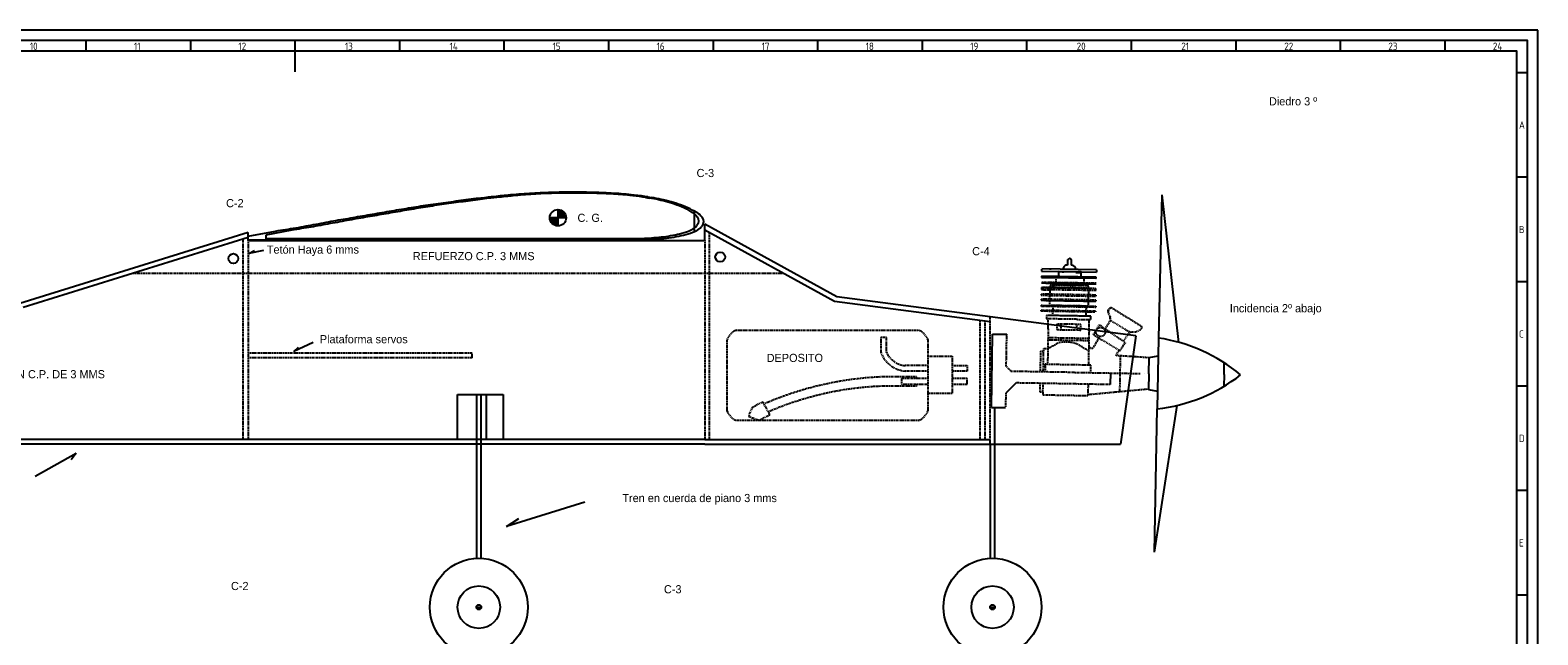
# Model space of a CAD drawing. Extents: x 808 to 1997, y 328 to 1169.
# Tile 6 of 6: x 1276 to 1997, y 880 to 1169. Entities that reach past the tile are written whole.
import ezdxf
from ezdxf.enums import TextEntityAlignment as Align

# ---------------------------------------------------------------- set-up
doc = ezdxf.new("R2010")
doc.units = 0
doc.header["$MEASUREMENT"] = 0
doc.linetypes.add('DASHED', pattern=[0.75, 0.5, -0.25])
doc.layers.get('0').update_dxf_attribs({"linetype": 'CONTINUOUS'})
for name, color, linetype in [('025', 1, 'CONTINUOUS'), ('035', 5, 'CONTINUOUS'), ('05', 6, 'CONTINUOUS'), ('07', 7, 'CONTINUOUS'), ('CONTORNO', 7, 'CONTINUOUS')]:
    doc.layers.add(name, color=color, linetype=linetype)
doc.styles.add('ISO_PROPORTIONAL', font='isocp.shx')

# ---------------------------------------------------------------- blocks, each defined once
blk = doc.blocks.new('DIN_A0_TITLE_BLOCK')
at = {"layer": '035'}
for p, q in [((1189, 841), (0, 841)), ((1189, 0), (1189, 841)), ((494.5, 836), (494.5, 831)), ((544.5, 836), (544.5, 831)), ((594.5, 836), (594.5, 831)), ((644.5, 836), (644.5, 831)), ((694.5, 836), (694.5, 831)), ((744.5, 836), (744.5, 831)), ((794.5, 836), (794.5, 831)), ((844.5, 836), (844.5, 831)), ((894.5, 836), (894.5, 831)), ((944.5, 836), (944.5, 831)), ((994.5, 836), (994.5, 831)), ((1044.5, 836), (1044.5, 831)), ((1094.5, 836), (1094.5, 831)), ((1144.5, 836), (1144.5, 831)), ((1183.97, 820.54), (1178.98, 820.54)), ((1183.97, 770.54), (1178.98, 770.54)), ((1183.97, 720.54), (1178.98, 720.54)), ((1183.97, 670.54), (1178.98, 670.54)), ((1183.97, 620.54), (1178.98, 620.54)), ((1183.98, 570.5), (1179, 570.5))]:
    blk.add_line(p, q, dxfattribs=at)
blk.add_lwpolyline([(10, 10), (1179, 10), (1179, 831), (10, 831)], close=True, dxfattribs=at)
at = {"layer": '07'}
blk.add_line((594.5, 831), (594.5, 821), dxfattribs=at)
blk.add_lwpolyline([(5, 5), (1184, 5), (1184, 836), (5, 836)], close=True, dxfattribs=at)
at = {"layer": '025', "style": 'ISO_PROPORTIONAL'}
for tag, p in [('MAßSTAB', (1107.39, 60.81)), ('GEPRÜFT', (1057.46, 36.46)), ('BEARBEIT.', (1057.46, 40.71)), ('NAME', (1073.72, 40.71)), ('NAME', (1073.72, 36.46))]:
    blk.add_attdef(tag, p, '', height=2.5, dxfattribs=at)
at = {"layer": '035', "style": 'ISO_PROPORTIONAL'}
for s, p in [('10', (467.72, 831.5)), ('11', (517.49, 831.5)), ('12', (567.49, 831.5)), ('13', (618.42, 831.5)), ('14', (668.46, 831.5)), ('15', (717.72, 831.5)), ('16', (767.49, 831.5)), ('17', (817.72, 831.5)), ('18', (867.49, 831.5)), ('19', (917.49, 831.5)), ('20', (968.42, 831.5)), ('21', (1018.46, 831.5)), ('22', (1067.72, 831.5)), ('23', (1117.49, 831.5)), ('24', (1167.49, 831.5)), ('A', (1179.98, 793.79)), ('B', (1179.98, 743.79)), ('C', (1179.98, 693.79)), ('D', (1179.98, 643.79)), ('E', (1180, 593.75))]:
    blk.add_text(s, height=3.5, dxfattribs=at).set_placement(p)
at = {"layer": '05', "style": 'ISO_PROPORTIONAL'}
for tag, p in [('BENENNUNG', (1134.59, 37.21)), ('ZEICHNUNGSNUMMER', (1128.25, 20.32))]:
    blk.add_attdef(tag, text='', height=5, dxfattribs=at).set_placement(p, align=Align.MIDDLE)
blk = doc.blocks.new('P-PIPER')
for p, q in [((2.332, -1.144), (2.245, -1.16)), ((11.044, -1.954), (11.687, -2.075)), ((11.687, -2.075), (11.687, -2.162)), ((2.603, -2.162), (11.687, -2.162))]:
    blk.add_line(p, q)
for centre, radius, start, end in [((1.195, -1.725), 0.168, 142.9368, 220.1226), ((1.399, -1.868), 0.418, 121.3764, 144.1318)]:
    blk.add_arc(centre, radius, start, end)
at = {"layer": 'CONTORNO', "color": 7, "linetype": 'Continuous'}
for p, q in [((3.184, -1.059), (3.242, -1.056)), ((3.242, -1.056), (3.3, -1.053)), ((3.3, -1.053), (3.358, -1.05)), ((3.358, -1.05), (3.416, -1.048)), ((3.416, -1.048), (3.474, -1.046)), ((3.474, -1.046), (3.533, -1.044)), ((3.533, -1.044), (3.591, -1.042)), ((3.591, -1.042), (3.649, -1.04)), ((3.649, -1.04), (3.707, -1.039)), ((3.707, -1.039), (3.765, -1.038)), ((3.765, -1.038), (3.823, -1.037)), ((3.823, -1.037), (3.881, -1.037)), ((3.881, -1.037), (3.939, -1.036)), ((3.939, -1.036), (3.997, -1.036)), ((3.997, -1.036), (4.054, -1.036)), ((4.054, -1.036), (4.112, -1.036)), ((4.112, -1.036), (4.17, -1.036)), ((4.17, -1.036), (4.228, -1.036)), ((4.228, -1.036), (4.286, -1.037)), ((4.286, -1.037), (4.343, -1.037)), ((4.343, -1.037), (4.401, -1.038)), ((4.401, -1.038), (4.459, -1.039)), ((4.459, -1.039), (4.516, -1.04)), ((4.516, -1.04), (4.574, -1.041)), ((4.574, -1.041), (4.631, -1.043)), ((4.631, -1.043), (4.656, -1.046)), ((4.631, -1.043), (4.631, -1.043)), ((4.656, -1.046), (4.712, -1.048)), ((4.712, -1.048), (4.847, -1.05)), ((4.847, -1.05), (4.91, -1.054)), ((4.91, -1.054), (4.973, -1.058)), ((4.973, -1.058), (5.036, -1.062)), ((1.34, -1.426), (1.394, -1.401)), ((1.394, -1.401), (1.449, -1.377)), ((1.449, -1.377), (1.504, -1.354)), ((1.504, -1.354), (1.56, -1.333)), ((1.56, -1.333), (1.616, -1.313)), ((1.616, -1.313), (1.672, -1.294)), ((1.672, -1.294), (1.729, -1.277)), ((1.729, -1.277), (1.786, -1.26)), ((1.786, -1.26), (1.843, -1.244)), ((1.843, -1.244), (1.901, -1.23)), ((1.901, -1.23), (1.958, -1.216)), ((1.958, -1.216), (2.016, -1.203)), ((2.016, -1.203), (2.073, -1.191)), ((2.073, -1.191), (2.13, -1.18)), ((2.13, -1.18), (2.188, -1.169)), ((2.188, -1.169), (2.245, -1.16)), ((2.245, -1.16), (2.245, -1.16)), ((2.332, -1.144), (2.4, -1.135)), ((2.4, -1.135), (2.48, -1.124)), ((2.48, -1.124), (2.564, -1.113)), ((2.564, -1.113), (2.646, -1.102)), ((2.646, -1.102), (2.718, -1.093)), ((2.718, -1.093), (2.776, -1.088)), ((2.718, -1.093), (2.718, -1.093)), ((2.776, -1.088), (2.834, -1.083)), ((2.834, -1.083), (2.892, -1.078)), ((2.892, -1.078), (2.951, -1.074)), ((2.951, -1.074), (3.009, -1.069)), ((3.009, -1.069), (3.067, -1.066)), ((3.067, -1.066), (3.125, -1.062)), ((3.125, -1.062), (3.184, -1.059)), ((5.036, -1.062), (5.099, -1.066)), ((5.099, -1.066), (5.162, -1.07)), ((5.162, -1.07), (5.224, -1.074)), ((5.224, -1.074), (5.287, -1.079)), ((5.287, -1.079), (5.35, -1.083)), ((5.35, -1.083), (5.412, -1.087)), ((5.412, -1.087), (5.481, -1.094)), ((5.481, -1.094), (5.542, -1.1)), ((5.542, -1.1), (5.596, -1.105)), ((5.596, -1.105), (5.645, -1.11)), ((5.645, -1.11), (5.692, -1.115)), ((5.692, -1.115), (5.736, -1.119)), ((5.736, -1.119), (5.781, -1.124)), ((5.781, -1.124), (5.828, -1.129)), ((5.828, -1.129), (5.878, -1.134)), ((5.878, -1.134), (5.933, -1.14)), ((5.933, -1.14), (5.995, -1.147)), ((5.995, -1.147), (6.066, -1.155)), ((6.066, -1.155), (6.146, -1.164)), ((6.146, -1.164), (6.239, -1.174)), ((6.239, -1.174), (6.345, -1.186)), ((6.345, -1.186), (6.404, -1.193)), ((6.404, -1.193), (6.464, -1.201)), ((6.464, -1.201), (6.524, -1.209)), ((6.524, -1.209), (6.583, -1.217)), ((6.583, -1.217), (6.643, -1.225)), ((6.643, -1.225), (6.702, -1.233)), ((6.702, -1.233), (6.761, -1.241)), ((6.761, -1.241), (6.821, -1.249)), ((6.821, -1.249), (6.88, -1.257)), ((6.88, -1.257), (6.939, -1.265)), ((6.939, -1.265), (6.998, -1.273)), ((6.998, -1.273), (7.057, -1.281)), ((7.057, -1.281), (7.116, -1.289)), ((7.116, -1.289), (7.175, -1.298)), ((7.175, -1.298), (7.234, -1.306)), ((7.234, -1.306), (7.292, -1.314)), ((7.292, -1.314), (7.351, -1.322)), ((7.351, -1.322), (7.41, -1.331)), ((7.41, -1.331), (7.468, -1.339)), ((7.468, -1.339), (7.527, -1.347)), ((7.527, -1.347), (7.583, -1.356)), ((7.583, -1.356), (7.64, -1.365)), ((7.64, -1.365), (7.697, -1.374)), ((7.697, -1.374), (7.754, -1.384)), ((7.754, -1.384), (7.811, -1.393)), ((7.811, -1.393), (7.868, -1.402)), ((7.868, -1.402), (7.925, -1.412)), ((1.182, -1.512), (1.234, -1.482)), ((1.234, -1.482), (1.287, -1.453)), ((1.287, -1.453), (1.34, -1.426)), ((7.925, -1.412), (7.981, -1.421)), ((7.981, -1.421), (8.038, -1.43)), ((8.038, -1.43), (8.095, -1.44)), ((8.095, -1.44), (8.152, -1.45)), ((8.152, -1.45), (8.209, -1.459)), ((8.209, -1.459), (8.266, -1.469)), ((8.266, -1.469), (8.323, -1.478)), ((8.323, -1.478), (8.38, -1.488)), ((8.38, -1.488), (8.437, -1.498)), ((8.437, -1.498), (8.493, -1.508)), ((8.493, -1.508), (8.55, -1.517)), ((8.55, -1.517), (8.607, -1.527)), ((8.607, -1.527), (8.664, -1.537)), ((8.664, -1.537), (8.721, -1.547)), ((8.721, -1.547), (8.778, -1.557)), ((8.778, -1.557), (8.834, -1.566)), ((8.834, -1.566), (8.891, -1.576)), ((8.891, -1.576), (8.948, -1.586)), ((8.948, -1.586), (9.004, -1.596)), ((9.004, -1.596), (9.061, -1.606)), ((9.061, -1.606), (9.118, -1.615)), ((9.118, -1.615), (9.174, -1.625)), ((9.174, -1.625), (9.231, -1.635)), ((9.231, -1.635), (9.287, -1.645)), ((9.287, -1.645), (9.344, -1.655)), ((9.344, -1.655), (9.4, -1.664)), ((9.4, -1.664), (9.457, -1.674)), ((9.457, -1.674), (9.513, -1.684)), ((9.513, -1.684), (9.57, -1.693)), ((9.57, -1.693), (9.626, -1.703)), ((9.626, -1.703), (9.682, -1.712)), ((9.682, -1.712), (9.742, -1.724)), ((9.682, -1.712), (9.682, -1.712)), ((9.742, -1.724), (9.802, -1.736)), ((9.802, -1.736), (9.861, -1.748)), ((9.861, -1.748), (9.921, -1.759)), ((9.921, -1.759), (9.98, -1.77)), ((1.106, -1.877), (1.067, -1.833)), ((1.156, -1.913), (1.106, -1.877)), ((1.212, -1.944), (1.156, -1.913)), ((1.272, -1.973), (1.212, -1.944)), ((1.272, -1.973), (1.272, -1.973)), ((1.327, -1.991), (1.272, -1.973)), ((1.382, -2.008), (1.327, -1.991)), ((1.437, -2.024), (1.382, -2.008)), ((1.493, -2.039), (1.437, -2.024)), ((1.55, -2.052), (1.493, -2.039)), ((1.606, -2.064), (1.55, -2.052)), ((1.663, -2.076), (1.606, -2.064)), ((1.72, -2.086), (1.663, -2.076)), ((1.778, -2.096), (1.72, -2.086)), ((1.835, -2.104), (1.778, -2.096)), ((1.893, -2.112), (1.835, -2.104)), ((1.951, -2.119), (1.893, -2.112)), ((9.98, -1.77), (10.039, -1.78)), ((10.039, -1.78), (10.098, -1.791)), ((10.098, -1.791), (10.157, -1.802)), ((10.157, -1.802), (10.216, -1.812)), ((10.216, -1.812), (10.275, -1.823)), ((10.275, -1.823), (10.334, -1.834)), ((10.334, -1.834), (10.393, -1.844)), ((10.393, -1.844), (10.451, -1.855)), ((10.451, -1.855), (10.51, -1.866)), ((10.51, -1.866), (10.568, -1.878)), ((10.568, -1.878), (10.627, -1.889)), ((10.627, -1.889), (10.686, -1.897)), ((10.686, -1.897), (10.746, -1.905)), ((10.746, -1.905), (10.805, -1.914)), ((10.805, -1.914), (10.865, -1.923)), ((10.865, -1.923), (10.925, -1.933)), ((10.925, -1.933), (10.984, -1.943)), ((10.984, -1.943), (11.044, -1.954)), ((2.009, -2.125), (1.951, -2.119)), ((2.067, -2.131), (2.009, -2.125)), ((2.125, -2.136), (2.067, -2.131)), ((2.183, -2.14), (2.125, -2.136)), ((2.241, -2.145), (2.183, -2.14)), ((2.299, -2.148), (2.241, -2.145)), ((2.358, -2.151), (2.299, -2.148)), ((2.416, -2.154), (2.358, -2.151)), ((2.474, -2.157), (2.416, -2.154)), ((2.531, -2.159), (2.474, -2.157)), ((2.589, -2.161), (2.531, -2.159)), ((2.603, -2.162), (2.589, -2.161))]:
    blk.add_line(p, q, dxfattribs=at)

msp = doc.modelspace()

# ---------------------------------------------------------------- linework, layer by layer
for p, q in [((1817.07, 1090.59), (1815.48, 1022.05)), ((1817.07, 1090.59), (1824.95, 1019.96)), ((1593.34, 1082.87), (1593.34, 1072.96)), ((1598.41, 1068.69), (1598.41, 1076.49)), ((1661.59, 1041.78), (1598.41, 1076.49)), ((1380.01, 1072.59), (1270.81, 1038.66)), ((1380.01, 1070.15), (1272.37, 1036.71)), ((1380.01, 1068.69), (1380.01, 1072.59)), ((1380.01, 1068.69), (1598.41, 1068.69)), ((1660.52, 1039.58), (1598.41, 1073.7)), ((1387.42, 1064.01), (1380.4, 1062.45)), ((1380.4, 1062.45), (1383.13, 1064.01)), ((1734.91, 1029.84), (1660.52, 1039.58)), ((1804.62, 1023.06), (1661.59, 1041.78)), ((1411.21, 1019.94), (1401.85, 1015.65)), ((1401.85, 1015.65), (1404.19, 1017.6)), ((1735.52, 988.86), (1736.13, 1023.97)), ((1736.13, 1023.97), (1742.93, 1023.85)), ((1804.62, 1023.06), (1797.26, 971.19)), ((1792.45, 1005.42), (1792.35, 999.76)), ((1747.39, 1000.55), (1742.41, 995.6)), ((1480.24, 973.53), (1480.24, 994.98)), ((1480.24, 994.98), (1502.08, 994.98)), ((1489.21, 994.98), (1489.21, 916.56)), ((1491.55, 916.56), (1491.55, 994.98)), ((1493.89, 994.98), (1493.89, 973.53)), ((1502.08, 994.98), (1502.08, 973.53)), ((1735.52, 988.86), (1742.31, 988.74)), ((1737.25, 916.56), (1737.25, 988.83)), ((1813.6, 919.52), (1824.34, 989.77)), ((1813.6, 919.52), (1814.79, 988.1)), ((1598.41, 973.53), (932.4, 973.53)), ((1598.41, 973.53), (1734.91, 973.53)), ((1598.41, 971.19), (932.87, 971.19)), ((1278.22, 955.98), (1297.72, 966.9)), ((1297.72, 966.9), (1295.38, 963.78)), ((1598.41, 971.19), (1734.91, 971.19)), ((1734.91, 971.19), (1797.31, 971.19)), ((1734.91, 971.19), (1734.91, 916.56)), ((1541.08, 943.5), (1503.64, 931.8)), ((1503.64, 931.8), (1509.49, 935.7)), ((1489.21, 893.19), (1491.55, 893.19)), ((1734.91, 893.19), (1737.25, 893.19))]:
    msp.add_line(p, q)
at = {"color": 3}
for p, q in [((1528.21, 1083.51), (1528.21, 1075.71)), ((1528.99, 1079.61), (1528.99, 1083.43)), ((1529.77, 1079.61), (1529.77, 1083.18)), ((1530.55, 1079.61), (1530.55, 1082.73)), ((1531.33, 1079.61), (1531.33, 1081.95)), ((1532.11, 1079.61), (1524.31, 1079.61)), ((1525.09, 1079.61), (1525.09, 1077.27)), ((1525.87, 1079.61), (1525.87, 1076.49)), ((1526.65, 1079.61), (1526.65, 1076.04)), ((1527.43, 1079.61), (1527.43, 1075.79))]:
    msp.add_line(p, q, dxfattribs=at)
at = {"color": 5, "linetype": 'DASHED'}
for p, q in [((1377.67, 973.53), (1377.67, 1069.43)), ((1380.01, 1068.69), (1380.01, 973.53)), ((1598.41, 1068.69), (1598.41, 973.53)), ((1600.75, 973.53), (1600.75, 1072.41)), ((1734.91, 971.19), (1734.91, 1032.18)), ((1730.23, 973.53), (1730.23, 1030.46)), ((1732.57, 973.53), (1732.57, 1030.15))]:
    msp.add_line(p, q, dxfattribs=at)
at = {"linetype": 'DASHED'}
for p, q in [((1325.09, 1053.09), (1635.93, 1053.09)), ((1613.61, 1025.89), (1700.61, 1025.89)), ((1609.12, 987), (1609.12, 1021.4)), ((1685.37, 1022.3), (1682.67, 1022.3)), ((1682.67, 1022.3), (1682.67, 1015.12)), ((1685.37, 1015.12), (1685.37, 1022.3)), ((1705.1, 1021.4), (1705.1, 987)), ((1742.64, 1008.56), (1742.9, 1023.85)), ((1487.26, 1014.87), (1380.01, 1014.87)), ((1487.26, 1012.53), (1380.01, 1012.53)), ((1487.26, 1012.53), (1487.26, 1014.87)), ((1705.1, 1013.37), (1716.76, 1013.37)), ((1716.76, 1013.37), (1716.76, 995.43)), ((1699.72, 1003.5), (1684.47, 1003.5)), ((1705.1, 1002.6), (1692.54, 1002.6)), ((1692.54, 1002.6), (1692.54, 999.91)), ((1705.1, 1008.88), (1694.34, 1008.88)), ((1705.1, 1006.19), (1694.34, 1006.19)), ((1699.72, 1002.6), (1699.72, 1003.5)), ((1716.76, 1008.88), (1723.94, 1008.88)), ((1723.94, 1006.19), (1716.76, 1006.19)), ((1723.94, 1002.6), (1716.76, 1002.6)), ((1723.94, 1008.88), (1723.94, 1006.19)), ((1723.94, 999.91), (1723.94, 1002.6)), ((1744.86, 1006.26), (1742.64, 1008.56)), ((1744.86, 1006.26), (1775.44, 1005.72)), ((1699.72, 999.02), (1684.47, 999.02)), ((1692.54, 999.91), (1705.1, 999.91)), ((1699.72, 999.91), (1699.72, 999.02)), ((1716.76, 995.43), (1705.1, 995.43)), ((1716.76, 999.91), (1723.94, 999.91)), ((1742.41, 995.6), (1742.29, 988.74)), ((1792.35, 999.76), (1747.39, 1000.55)), ((1621.08, 988.81), (1619.34, 984.58)), ((1626.17, 991.48), (1621.08, 988.81)), ((1629.54, 985.34), (1626.17, 991.48)), ((1700.61, 982.52), (1613.61, 982.52)), ((1619.34, 984.58), (1624.45, 982.67)), ((1624.45, 982.67), (1629.54, 985.34))]:
    msp.add_line(p, q, dxfattribs=at)
at = {"color": 1, "linetype": 'Continuous'}
for p, q in [((1759.57, 1054.05), (1785.73, 1053.59)), ((1785.75, 1054.66), (1759.59, 1055.12)), ((1759.52, 1051.1), (1785.4, 1050.65)), ((1785.69, 1051.18), (1759.53, 1051.64)), ((1759.75, 1051.1), (1785.68, 1050.65))]:
    msp.add_line(p, q, dxfattribs=at)
at = {"color": 1}
for p, q in [((1759.6, 1054.14), (1759.61, 1054.99)), ((1785.75, 1054.66), (1785.73, 1053.59)), ((1759.55, 1051.59), (1759.54, 1051.03)), ((1785.49, 1044.91), (1785.5, 1045.76)), ((1785.59, 1050.57), (1785.6, 1051.14)), ((1810.94, 1012.73), (1815.24, 1013.58)), ((1810.67, 997.47), (1814.94, 996.59))]:
    msp.add_line(p, q, dxfattribs=at)
at = {"color": 1, "linetype": 'DASHED'}
for p, q in [((1763.85, 1054.69), (1763.86, 1054.93)), ((1759.44, 1046.29), (1759.42, 1045.22)), ((1759.44, 1046.29), (1785.59, 1045.83)), ((1759.47, 1048.43), (1785.39, 1047.98)), ((1785.64, 1048.24), (1759.48, 1048.7)), ((1759.66, 1048.43), (1785.63, 1047.97)), ((1763.57, 1046.22), (1759.66, 1046.28)), ((1763.55, 1045.14), (1763.57, 1046.22)), ((1781.94, 1045.89), (1785.35, 1045.84)), ((1759.34, 1040.67), (1759.33, 1040.13)), ((1759.33, 1040.13), (1785.08, 1039.68)), ((1785.5, 1040.21), (1759.34, 1040.67)), ((1759.38, 1043.07), (1759.37, 1042.54)), ((1759.37, 1042.54), (1785.53, 1042.08)), ((1785.54, 1042.62), (1759.38, 1043.07)), ((1785.57, 1044.76), (1759.42, 1045.22)), ((1759.64, 1045.21), (1763.55, 1045.14)), ((1759.72, 1040.13), (1785.49, 1039.68)), ((1785.5, 1040.21), (1785.49, 1039.68)), ((1785.54, 1042.62), (1785.53, 1042.08)), ((1785.4, 1034.86), (1759.24, 1035.32)), ((1759.24, 1035.32), (1759.24, 1035.05)), ((1759.24, 1035.05), (1783.08, 1034.63)), ((1759.29, 1037.72), (1759.28, 1037.19)), ((1785.43, 1036.73), (1759.28, 1037.19)), ((1759.29, 1037.72), (1784.13, 1037.29)), ((1761.18, 1037.69), (1785.44, 1037.27)), ((1783.08, 1034.63), (1785.4, 1034.59)), ((1785.4, 1034.86), (1785.4, 1034.59)), ((1785.44, 1037.27), (1785.43, 1036.73)), ((1783.02, 1005.59), (1783.09, 1009.33))]:
    msp.add_line(p, q, dxfattribs=at)
at = {"color": 5}
for p, q in [((1815.48, 1022.05), (1814.79, 988.1)), ((1846.8, 1004.53), (1846.9, 1010.17)), ((1846.8, 1004.53), (1846.7, 998.89))]:
    msp.add_line(p, q, dxfattribs=at)
msp.add_lwpolyline([(817.9, 338.47), (1799.7, 338.47), (1799.7, 393.72), (1986.9, 393.72), (1986.9, 1159.47), (817.9, 1159.47)], close=True)
at = {"color": 1, "linetype": 'Continuous'}
for points in [[(1773.88, 1059.69), (1773.02, 1060.24), (1772.07, 1059.72)], [(1778.49, 1051.31), (1778.53, 1053.72), (1767.62, 1053.91), (1767.58, 1051.5)], [(1768.6, 1054.7), (1768.6, 1054.7)], [(1768.6, 1054.7), (1768.6, 1054.7)], [(1772.03, 1057.04), (1772.07, 1059.45), (1772.24, 1059.45), (1772.24, 1059.45), (1772.07, 1059.45), (1772.07, 1059.72)], [(1773.84, 1057.01), (1773.88, 1059.42), (1773.71, 1059.42), (1773.71, 1059.69), (1773.88, 1059.69), (1773.88, 1059.69)], [(1776.25, 1053.33), (1775.86, 1053.34)], [(1778.11, 1053.26), (1776.25, 1053.33)], [(1777.89, 1053.27), (1777.89, 1053.27), (1777.59, 1053.28)], [(1778.11, 1053.26), (1778.11, 1053.26)], [(1810.8, 1004.97), (1810.94, 1012.73)], [(1810.8, 1004.97), (1810.67, 997.47)]]:
    msp.add_lwpolyline(points, dxfattribs=at)
at = {"color": 1, "linetype": 'DASHED'}
for points in [[(1769.75, 1053.77), (1769.74, 1053.29)], [(1781.97, 1045.89), (1781.82, 1037.33), (1763.49, 1037.65), (1763.64, 1046.21)], [(1781.94, 1045.89), (1765.05, 1046.19), (1763.57, 1046.22)], [(1781.97, 1045.89), (1781.99, 1046.96), (1763.66, 1047.28), (1763.64, 1046.21)], [(1781.3, 1047.78), (1781.97, 1047.77), (1781.98, 1048.04), (1763.68, 1048.36), (1763.67, 1048.09), (1764.81, 1048.07)], [(1781.33, 1047.25), (1764.67, 1047.54)], [(1764.68, 1048.07), (1781.34, 1047.78)], [(1779.91, 1048.61), (1779.95, 1050.75), (1766.33, 1050.98), (1766.3, 1048.84)], [(1780.39, 1047.26), (1780.39, 1046.99)], [(1781.3, 1047.78), (1781.29, 1047.25), (1781.29, 1047.25)], [(1782.48, 1030.89), (1783.02, 1030.88), (1783.04, 1032.49), (1761.94, 1032.86), (1761.91, 1031.25), (1762.71, 1031.24)], [(1762.69, 1026.42), (1762.78, 1031.51)], [(1776.76, 1030.99), (1762.71, 1031.24)], [(1782.41, 1032.5), (1762.74, 1032.85)], [(1764.9, 1037.89), (1764.81, 1032.81)], [(1780.82, 1037.35), (1780.73, 1032.53)], [(1790, 1026.48), (1792.48, 1030.45), (1792.25, 1032.6), (1791.47, 1034.22), (1791.47, 1034.22), (1791.77, 1035.82), (1792.85, 1036.6), (1792.85, 1036.6), (1807.19, 1027.78), (1807.44, 1026.71), (1806.62, 1025.92), (1804.73, 1024.88), (1803.12, 1024.91), (1801.51, 1024.67), (1798.77, 1020.7)], [(1792.48, 1030.45), (1792.49, 1031.25), (1792.44, 1032.06), (1792.25, 1032.6), (1791.93, 1033.41), (1791.57, 1033.95), (1791.47, 1034.22), (1791.39, 1035.02), (1791.7, 1035.82), (1791.77, 1035.82), (1792.55, 1036.61), (1792.85, 1036.6), (1792.85, 1036.6)], [(1762.69, 1026.42), (1762.4, 1009.56), (1783.08, 1009.2)], [(1778.29, 1028.56), (1766.82, 1028.76), (1766.77, 1026.08), (1778.24, 1025.88), (1778.29, 1028.56)], [(1768.79, 1028.72), (1768.74, 1026.05)], [(1776.32, 1028.59), (1776.27, 1025.91)], [(1776.76, 1030.99), (1782.48, 1030.89)], [(1782.22, 1025.54), (1781.93, 1009.22)], [(1782.22, 1025.54), (1782.31, 1030.63)], [(1795.13, 1013.54), (1796.55, 1016.19), (1784.33, 1023.63), (1787.09, 1028.41), (1799.56, 1019.89), (1796.81, 1015.65)], [(1801.52, 1024.94), (1792.48, 1030.45)], [(1760.36, 1005.99), (1760.56, 1017.09), (1762.63, 1017.05)], [(1781.99, 1015.91), (1781.32, 1016.46), (1780.66, 1016.74), (1780, 1017.02), (1779.57, 1017.29), (1778.91, 1017.84), (1778.28, 1018.12), (1777.61, 1018.66), (1776.95, 1018.94), (1776.92, 1018.94), (1776.22, 1019.22), (1775.52, 1019.5), (1774.79, 1019.78), (1774.06, 1019.8), (1773.29, 1020.08), (1772.52, 1020.09), (1772.39, 1020.1), (1771.62, 1020.11), (1770.85, 1020.12), (1770.08, 1020.14), (1769.34, 1020.15), (1768.6, 1019.89), (1768.2, 1019.9), (1767.49, 1019.64), (1766.82, 1019.39), (1766.14, 1018.86), (1765.47, 1018.61), (1765.16, 1018.35), (1764.49, 1018.09), (1763.81, 1017.57), (1763.14, 1017.31), (1762.5, 1017.05), (1762.46, 1017.05)], [(1782.2, 1020.73), (1762.53, 1021.07)], [(1782.22, 1021.79), (1762.55, 1022.14)], [(1786.98, 1021.98), (1784.12, 1017.21)], [(1759.03, 1015.77), (1758.86, 1006.01)], [(1759.03, 1015.77), (1760.33, 1015.75)], [(1782.31, 1015.64), (1782.18, 1015.64)], [(1795.4, 1013.8), (1810.94, 1012.73)], [(1796.55, 1016.19), (1797.01, 1015.92)], [(1797, 996.38), (1797.3, 1013.5)], [(1762.4, 1009.56), (1761.23, 1009.58), (1761.16, 1005.97)], [(1758.76, 1000.41), (1758.69, 996.24), (1760.19, 996.21), (1760.27, 1000.38)], [(1760.19, 996.21), (1760.17, 994.88), (1781.68, 994.5)], [(1781.77, 1000.01), (1781.68, 994.5)], [(1781.79, 995.03), (1810.68, 997.74)]]:
    msp.add_lwpolyline(points, dxfattribs=at)
at = {"color": 7, "linetype": 'DASHED'}
msp.add_lwpolyline([(1775.43, 1005.6), (1806.74, 1005.05)], dxfattribs=at)
at = {"color": 7, "linetype": 'Continuous'}
msp.add_lwpolyline([(1808.81, 1005.02), (1808.81, 1005.02)], dxfattribs=at)
msp.add_lwpolyline([(1808.81, 1005.02), (1808.81, 1005.02)], dxfattribs=at)
at = {"color": 3}
msp.add_circle((1528.21, 1079.61), 3.9, dxfattribs=at)
at = {"color": 1}
for centre in [(1372.99, 1060.11), (1605.82, 1060.89)]:
    msp.add_circle(centre, 2.34, dxfattribs=at)
at = {"color": 1, "linetype": 'DASHED'}
msp.add_circle((1787.76, 1024.91), 2.21, dxfattribs=at)
for centre, radius in [((1490.38, 893.19), 23.4), ((1736.08, 893.19), 23.4), ((1490.38, 893.19), 10.14), ((1736.08, 893.19), 10.14), ((1490.38, 893.19), 1.17), ((1736.08, 893.19), 1.17)]:
    msp.add_circle(centre, radius)
at = {"color": 1, "linetype": 'Continuous'}
for centre, start, end in [((1771.99, 1054.9), 89, 179), ((1773.79, 1054.85), 359.5, 89.5)]:
    msp.add_arc(centre, 2.14, start, end, dxfattribs=at)
at = {"linetype": 'DASHED'}
for centre, radius, start, end in [((1616.74, 1018.26), 8.25, 112.38014, 157.61986), ((1697.47, 1018.26), 8.25, 22.38014, 67.61986), ((1695.56, 1019.83), 13.69, 199.49995, 264.85611), ((1695.19, 1019.56), 10.71, 203.66897, 265.3975), ((1689.85, 845.39), 158.21, 91.95104, 113.30094), ((1688.58, 848.89), 150.18, 91.56787, 113.4506), ((1616.74, 990.14), 8.25, 202.38014, 247.61986), ((1697.47, 990.14), 8.25, 292.38014, 337.61986)]:
    msp.add_arc(centre, radius, start, end, dxfattribs=at)
at = {"color": 1, "linetype": 'DASHED'}
msp.add_arc((1783.61, 1018.56), 1.44, 179, 290.7927, dxfattribs=at)
at = {"color": 5}
for centre, start, end in [((1803.69, 943.43), 50.06414, 81.53868), ((1805.85, 1067.1), 276.46132, 307.93586)]:
    msp.add_arc(centre, 79.5, start, end, dxfattribs=at)

# ---------------------------------------------------------------- block references
msp.add_blockref('DIN_A0_TITLE_BLOCK', (807.9, 328.47))
for p, xscale, yscale, zscale in [((1618.8, 1113.03), -20.44223999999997, 20.44224000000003, 20.44224), ((1615.42, 1111.59), -19.42012799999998, 19.42012799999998, 19.420128)]:
    msp.add_blockref('P-PIPER', p, dxfattribs=dict(xscale=xscale, yscale=yscale, zscale=zscale))

# ---------------------------------------------------------------- texts
for s, p in [('Diedro 3 º', (1868.29, 1133.43)), ('C. G.', (1537.57, 1077.66)), ('Tetón Haya 6 mms', (1388.98, 1062.45)), ('REFUERZO C.P. 3 MMS', (1458.79, 1059.33)), ('Incidencia 2º abajo', (1849.57, 1034.37)), ('Plataforma servos', (1414.33, 1019.55)), ('DEPOSITO', (1628.05, 1010.58)), ('COSTADOS EN C.P. DE 3 MMS', (1235.32, 1002.78)), ('Tren en cuerda de piano 3 mms', (1559.02, 943.5))]:
    msp.add_text(s, height=3.9).set_placement(p)
at = {"color": 1}
for s, p in [('C-3', (1594.51, 1099.11)), ('C-2', (1369.48, 1084.68)), ('C-4', (1726.33, 1061.67)), ('C-2', (1371.82, 901.38)), ('C-3', (1578.91, 899.82))]:
    msp.add_text(s, height=3.9, dxfattribs=at).set_placement(p)

doc.saveas('drawing.dxf')
